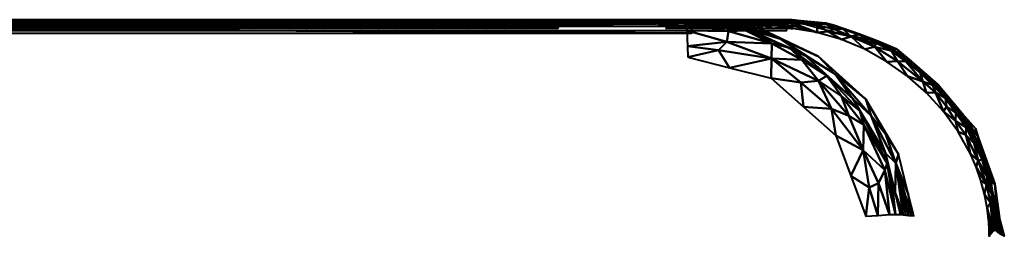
# Model space of a CAD drawing. Header units: millimetres. Extents: x -230 to 225, y -746 to 41.
# Tile 4 of 4: x 43 to 225, y -40 to 0. Entities that reach past the tile are written whole.
import ezdxf

# ---------------------------------------------------------------- set-up
doc = ezdxf.new("R2010")
doc.units = ezdxf.units.MM
doc.layers.add('G-IMPT', color=8, linetype='Continuous', lineweight=30)
doc.layers.add('P-SANR-FIXT', color=6, linetype='Continuous', lineweight=30)

# ---------------------------------------------------------------- blocks, each defined once
blk = doc.blocks.new('CL23275-6DACTCB - CL23275-6DACTCB_ipt-121737-View 1')
at = {"layer": 'G-IMPT', "lineweight": 40}
mesh = blk.add_polyface(dxfattribs=at)
corners = [(205.97, 353.42, 36.09), (203.14, 352.9, 24.67), (197.1, 352.52, 14.6), (188.37, 352.27, 6.71), (177.73, 352.2, 1.71), (166.08, 352.43), (166.43, 357.68, 1.98), (166.6, 360.34, 6.93), (182.05, 359.68, 10.86), (193.97, 359.6, 21.47), (199.54, 360, 36.41), (203.91, 357.85, 36.06), (190.78, 357.36, 11.35), (182.17, 355.74, 4.42), (199.15, 356.16, 19.45), (166.22, 354.55, 0.8), (182.07, 358.48, 7.18), (174.32, 360.01, 8.9), (166.53, 359.26, 4.93), (173.82, 358.52, 4.09), (174.14, 356.43, 2.12), (205, 355.5, 36.08), (203.03, 356.48, 27.86), (196.76, 359.8, 28.94), (199.07, 358.58, 24.19), (204.21, 353.1, 29), (203.51, 354.7, 26.63), (201.73, 358.92, 36.24), (201.86, 358.45, 30.3), (200.14, 359.45, 31.08), (192.33, 354.71, 10.4), (188.01, 359.64, 16.17), (193.17, 358.84, 16.54), (187.51, 358.95, 11.63), (177.33, 354.41, 1.98), (183.05, 352.23, 4.21), (185.39, 354, 5.24), (187.69, 355.65, 7.43), (200.12, 352.71, 19.63), (198.41, 354.36, 16.87), (172.27, 359.58, 5.67), (195.03, 356.22, 14.15), (196.38, 357.73, 17.83)]
mesh.append_faces([[corners[k] for k in face] for face in [(18, 19, 6), (27, 29, 10), (11, 28, 27), (10, 29, 23), (7, 40, 18)]], dxfattribs={"vtx0": -1, "vtx1": -1})
mesh.append_faces([[corners[k] for k in face] for face in [(15, 20, 34), (19, 20, 6), (30, 36, 37), (38, 39, 26), (26, 14, 22), (28, 22, 24), (19, 13, 20), (14, 24, 22), (12, 16, 33), (40, 16, 19), (37, 16, 12), (40, 19, 18), (13, 19, 16), (34, 20, 13), (42, 41, 12), (25, 26, 21), (21, 26, 22), (27, 28, 29), (22, 28, 11), (29, 24, 23), (24, 29, 28), (36, 34, 13), (41, 30, 12), (31, 32, 33), (9, 24, 32), (41, 42, 14), (12, 33, 32), (8, 33, 16), (15, 34, 4), (36, 30, 3), (34, 36, 35), (36, 13, 37), (16, 37, 13), (12, 30, 37), (30, 41, 39), (30, 39, 2), (26, 39, 14), (16, 40, 17), (42, 12, 32), (39, 41, 14), (32, 24, 42), (24, 14, 42)]], dxfattribs={"vtx0": -1, "vtx1": -1, "vtx2": -1})
mesh.append_faces([[corners[k] for k in face] for face in [(32, 31, 9), (30, 2, 3), (39, 38, 2), (24, 9, 23), (36, 3, 35)]], dxfattribs={"vtx0": -1, "vtx2": -1})
mesh.append_faces([[corners[k] for k in face] for face in [(8, 31, 33), (35, 4, 34), (17, 8, 16), (7, 17, 40), (15, 6, 20), (25, 1, 26), (11, 21, 22), (1, 38, 26)]], dxfattribs={"vtx1": -1, "vtx2": -1})
mesh.append_faces([[corners[k] for k in face] for face in [(4, 5, 15), (21, 0, 25)]], dxfattribs={"vtx2": -1})
mesh = blk.add_polyface(dxfattribs=at)
corners = [(168.42, 326.25), (-168.42, 326.25), (-167.27, 339.34), (-166.08, 352.43), (-83.07, 355.81), (0, 356.44), (83.07, 355.81), (166.08, 352.43), (167.27, 339.34)]
mesh.append_faces([[corners[k] for k in face] for face in [(4, 2, 3)]], dxfattribs={"vtx0": -1})
mesh.append_faces([[corners[k] for k in face] for face in [(8, 0, 6, 7)]], dxfattribs={"vtx1": -1})
mesh.append_faces([[corners[k] for k in face] for face in [(5, 6, 0, 1), (1, 2, 4, 5)]], dxfattribs={"vtx1": -1, "vtx3": -1})
mesh = blk.add_polyface(dxfattribs=at)
corners = [(208.39, 326.36, 36.35), (205.6, 326.35, 24.92), (199.53, 326.33, 14.73), (190.79, 326.19, 6.79), (180.06, 326.27, 1.72), (168.42, 326.25), (167.27, 339.34), (166.08, 352.43), (177.7, 352.2, 1.7), (188.36, 352.26, 6.72), (197.09, 352.51, 14.6), (203.15, 352.91, 24.7), (205.97, 353.42, 36.09), (206.46, 348.01, 36.14), (206.96, 342.59, 36.19), (207.44, 337.18, 36.24), (207.92, 331.77, 36.29), (205.09, 339.53, 26.59), (204.96, 353.23, 32), (207.39, 326.36, 32.26), (193.87, 339.64, 10.06), (183.7, 339.68, 3.52), (200.49, 341.28, 17.8), (170.25, 352.34, 0.61), (174.17, 343.32, 0.66), (174.24, 326.26, 0.86), (176.79, 334.62, 1.04), (203.24, 333.82, 21.28)]
mesh.append_faces([[corners[k] for k in face] for face in [(11, 22, 10), (1, 17, 19)]], dxfattribs={"vtx0": -1, "vtx1": -1})
mesh.append_faces([[corners[k] for k in face] for face in [(16, 19, 17), (17, 1, 27), (20, 21, 9), (6, 24, 26), (8, 21, 24), (21, 20, 3), (6, 23, 24), (17, 18, 13), (26, 21, 4), (20, 22, 2), (17, 27, 22), (20, 10, 22), (21, 26, 24), (22, 11, 17), (6, 26, 25), (2, 22, 27)]], dxfattribs={"vtx0": -1, "vtx1": -1, "vtx2": -1})
mesh.append_faces([[corners[k] for k in face] for face in [(24, 23, 8), (21, 3, 4), (26, 4, 25), (17, 11, 18), (17, 15, 16)]], dxfattribs={"vtx0": -1, "vtx2": -1})
mesh.append_faces([[corners[k] for k in face] for face in [(5, 6, 25)]], dxfattribs={"vtx1": -1})
mesh.append_faces([[corners[k] for k in face] for face in [(9, 10, 20), (8, 9, 21), (2, 3, 20), (13, 14, 17), (14, 15, 17), (1, 2, 27)]], dxfattribs={"vtx1": -1, "vtx2": -1})
mesh.append_faces([[corners[k] for k in face] for face in [(6, 7, 23), (18, 12, 13), (16, 0, 19)]], dxfattribs={"vtx2": -1})
mesh = blk.add_polyface(dxfattribs=at)
corners = [(168.42, 325, 1.25), (-168.42, 325, 1.25), (-168.42, 325.06, 0.87), (-168.42, 325.24, 0.52), (-168.42, 325.52, 0.24), (-168.42, 325.86, 0.06), (-168.42, 326.25), (168.42, 326.25, 0), (168.42, 325.37, 0.37)]
mesh.append_faces([[corners[k] for k in face] for face in [(2, 0, 1)]], dxfattribs={"vtx0": -1})
mesh.append_faces([[corners[k] for k in face] for face in [(8, 4, 5), (5, 7, 8), (8, 2, 3), (8, 3, 4)]], dxfattribs={"vtx0": -1, "vtx2": -1})
mesh.append_faces([[corners[k] for k in face] for face in [(6, 7, 5)]], dxfattribs={"vtx1": -1})
mesh.append_faces([[corners[k] for k in face] for face in [(8, 0, 2)]], dxfattribs={"vtx1": -1, "vtx2": -1})
mesh = blk.add_polyface(dxfattribs=at)
corners = [(167.36, 323.5, 2.5), (167.36, 322.77, 0.73), (167.36, 321), (0, 321), (0, 321.96, 0.19), (0, 322.77, 0.73), (0, 323.31, 1.54), (0, 323.5, 2.5)]
mesh.append_faces([[corners[k] for k in face] for face in [(6, 1, 5), (1, 6, 0)]], dxfattribs={"vtx0": -1, "vtx1": -1})
mesh.append_faces([[corners[k] for k in face] for face in [(1, 4, 5)]], dxfattribs={"vtx0": -1, "vtx2": -1})
mesh.append_faces([[corners[k] for k in face] for face in [(3, 4, 2)]], dxfattribs={"vtx1": -1})
mesh.append_faces([[corners[k] for k in face] for face in [(1, 2, 4)]], dxfattribs={"vtx1": -1, "vtx2": -1})
mesh.append_faces([[corners[k] for k in face] for face in [(6, 7, 0)]], dxfattribs={"vtx2": -1})
mesh = blk.add_polyface(dxfattribs=at)
corners = [(184.71, 19.5), (0, 19.5), (0, 94.87), (0, 170.25), (0, 245.62), (0, 321), (167.36, 321), (173.2, 245.72), (177.94, 170.36), (181.7, 94.95)]
mesh.append_faces([[corners[k] for k in face] for face in [(3, 8, 2)]], dxfattribs={"vtx0": -1, "vtx1": -1})
mesh.append_faces([[corners[k] for k in face] for face in [(9, 1, 2, 8)]], dxfattribs={"vtx0": -1, "vtx2": -1})
mesh.append_faces([[corners[k] for k in face] for face in [(0, 1, 9)]], dxfattribs={"vtx1": -1})
mesh.append_faces([[corners[k] for k in face] for face in [(3, 4, 7, 8)]], dxfattribs={"vtx1": -1, "vtx3": -1})
mesh.append_faces([[corners[k] for k in face] for face in [(4, 5, 6, 7)]], dxfattribs={"vtx3": -1})
mesh = blk.add_polyface(dxfattribs=at)
corners = [(0, 15, 2), (184.93, 15, 2), (184.93, 14.41, 0.59), (184.93, 13), (0, 13), (-184.93, 13), (-184.93, 14.41, 0.59), (-184.93, 15, 2)]
mesh.append_faces([[corners[k] for k in face] for face in [(4, 2, 3)]], dxfattribs={"vtx0": -1})
mesh.append_faces([[corners[k] for k in face] for face in [(0, 2, 6), (4, 6, 2)]], dxfattribs={"vtx0": -1, "vtx1": -1, "vtx2": -1})
mesh.append_faces([[corners[k] for k in face] for face in [(1, 2, 0), (5, 6, 4)]], dxfattribs={"vtx1": -1})
mesh.append_faces([[corners[k] for k in face] for face in [(6, 7, 0)]], dxfattribs={"vtx2": -1})
mesh = blk.add_polyface(dxfattribs=at)
corners = [(0, 7.02), (0, 13), (184.93, 13), (185, 10.01), (185.11, 7.02)]
mesh.append_faces([[corners[k] for k in face] for face in [(0, 3, 4)]], dxfattribs={"vtx0": -1})
mesh.append_faces([[corners[k] for k in face] for face in [(0, 1, 2, 3)]], dxfattribs={"vtx3": -1})
mesh = blk.add_polyface(dxfattribs=at)
corners = [(0, -7.02, 0), (0, 7.02, 0), (185.11, 7.02, 0), (185.29, 0, 0), (185.35, -7.02, 0)]
mesh.append_faces([[corners[k] for k in face] for face in [(3, 0, 1, 2)]], dxfattribs={"vtx0": -1})
mesh.append_faces([[corners[k] for k in face] for face in [(4, 0, 3)]], dxfattribs={"vtx1": -1})
mesh = blk.add_polyface(dxfattribs=at)
corners = [(-185.69, -46.86), (-185.79, -46.82), (-185.89, -46.85), (-185.69, -45.92), (-185.43, -45), (-185.39, -26.01), (-185.35, -7.02), (0, -7.02), (185.35, -7.02), (185.39, -26.01), (185.43, -45), (185.68, -45.9), (185.89, -46.85), (185.79, -46.82), (185.69, -46.86), (132.64, -46.87), (79.58, -46.86), (26.53, -46.86), (-26.53, -46.86), (-79.58, -46.86), (-132.64, -46.87)]
mesh.append_faces([[corners[k] for k in face] for face in [(3, 1, 2)]], dxfattribs={"vtx0": -1})
mesh.append_faces([[corners[k] for k in face] for face in [(10, 15, 9), (14, 11, 13)]], dxfattribs={"vtx0": -1, "vtx1": -1})
mesh.append_faces([[corners[k] for k in face] for face in [(20, 4, 5, 6)]], dxfattribs={"vtx0": -1, "vtx3": -1})
mesh.append_faces([[corners[k] for k in face] for face in [(20, 0, 4), (18, 19, 7, 17)]], dxfattribs={"vtx1": -1, "vtx2": -1})
mesh.append_faces([[corners[k] for k in face] for face in [(19, 20, 6, 7), (0, 1, 3, 4), (16, 17, 7, 8), (14, 15, 10, 11), (15, 16, 8, 9)]], dxfattribs={"vtx1": -1, "vtx3": -1})
mesh.append_faces([[corners[k] for k in face] for face in [(11, 12, 13)]], dxfattribs={"vtx2": -1})
mesh = blk.add_polyface(dxfattribs=at)
corners = [(185.35, -7.02), (205.28, -7.02, 5.48), (219.84, -7.02, 20.14), (225.15, -7.02, 40.12), (224.2, -26.01, 39.56), (223.43, -45, 38.92), (222.87, -45, 32.31), (221.03, -45, 25.91), (218.09, -45, 19.94), (214.24, -45, 14.52), (209.59, -44.99, 9.77), (204.26, -44.98, 5.78), (198.36, -45, 2.71), (192.02, -45, 0.71), (185.43, -45), (185.39, -26.01), (212.85, -23.09, 11.98), (220.49, -26.01, 23.09), (201.74, -26, 3.98), (216.7, -33.3, 17.19), (222.51, -33.32, 29.32), (222.49, -7.02, 30.13), (223.42, -20.17, 30.41), (219.99, -36.24, 22.97), (195.32, -7.02, 2.74), (217.35, -22.45, 17.38), (220.31, -16.45, 21.76), (212.56, -7.02, 12.81), (207.89, -32.38, 7.99), (207.49, -21.31, 7.32), (212.47, -35.77, 12.21), (193.74, -31.12, 1.06), (192.12, -18.62, 0.64), (223.82, -35.5, 39.24), (224.67, -16.51, 39.84)]
mesh.append_faces([[corners[k] for k in face] for face in [(12, 18, 11), (13, 31, 12), (24, 32, 0)]], dxfattribs={"vtx0": -1, "vtx1": -1})
mesh.append_faces([[corners[k] for k in face] for face in [(22, 4, 20), (28, 18, 29), (18, 12, 31), (19, 23, 8), (17, 19, 25), (23, 17, 20), (29, 16, 28), (19, 9, 30), (7, 23, 20), (26, 25, 2), (17, 23, 19), (30, 28, 16), (31, 15, 32), (22, 20, 17), (20, 33, 6), (19, 16, 25), (22, 21, 34), (17, 25, 26), (16, 27, 25), (26, 22, 17), (22, 26, 21), (18, 28, 11), (16, 29, 27), (29, 18, 1), (19, 30, 16), (28, 30, 10), (24, 18, 32), (31, 32, 18)]], dxfattribs={"vtx0": -1, "vtx1": -1, "vtx2": -1})
mesh.append_faces([[corners[k] for k in face] for face in [(32, 15, 0), (28, 10, 11), (30, 9, 10), (20, 4, 33)]], dxfattribs={"vtx0": -1, "vtx2": -1})
mesh.append_faces([[corners[k] for k in face] for face in [(5, 6, 33)]], dxfattribs={"vtx1": -1})
mesh.append_faces([[corners[k] for k in face] for face in [(14, 15, 31), (2, 21, 26), (7, 8, 23), (8, 9, 19), (6, 7, 20), (27, 2, 25), (34, 4, 22), (13, 14, 31), (24, 1, 18), (1, 27, 29)]], dxfattribs={"vtx1": -1, "vtx2": -1})
mesh.append_faces([[corners[k] for k in face] for face in [(21, 3, 34)]], dxfattribs={"vtx2": -1})
mesh = blk.add_polyface(dxfattribs=at)
corners = [(185.89, -46.85, 0), (185.68, -45.9), (185.43, -45, 0), (192.02, -45, 0.71), (198.36, -45, 2.71), (204.26, -44.98, 5.78), (209.59, -44.99, 9.77), (214.24, -45, 14.52), (218.09, -45, 19.94), (221.03, -45, 25.91), (222.87, -45, 32.31), (223.44, -45, 38.92), (223.33, -46.28, 39), (223.11, -47.54, 39.18), (222.79, -48.73, 39.55), (222.4, -49.87, 40.02), (222.38, -49.92, 40.1), (222.35, -50, 40.1), (222.3, -49.95, 37.48), (221.99, -49.96, 34.87), (221.5, -49.96, 32.3), (220.81, -49.97, 29.77), (219.95, -49.98, 27.27), (218.92, -50, 24.83), (216.63, -50.29, 20.76), (213.89, -50.67, 16.99), (210.73, -51.14, 13.56), (207.22, -51.64, 10.48), (203.41, -52.12, 7.78), (199.35, -52.52, 5.49), (195.05, -52.86, 3.7), (190.54, -52.97, 2.4), (185.95, -52.7, 1.66), (185.93, -51.61, 1.08), (185.91, -50.47, 0.61), (185.9, -49.28, 0.27), (185.87, -48.07, 0.06), (222.32, -49.97, 38.79), (222.34, -49.99, 39.45), (222.34, -49.99, 39.78), (190.51, -49, 1.01), (188.09, -45, 0.29), (223.21, -45, 36.23), (221.95, -45, 29.11), (222.62, -47.38, 33.94), (220.33, -47.64, 26.1), (219.56, -45, 22.93), (201.19, -48.58, 5.01), (196.81, -49.37, 3.13), (205.37, -48.67, 7.71), (218.05, -47.59, 21.35), (216.16, -45, 17.23), (214.44, -47.79, 16.06), (211.91, -45, 12.15), (210.08, -48.2, 11.44), (221.88, -47.37, 30.52), (216.13, -48.43, 18.75), (192.59, -51.14, 2.19), (193.66, -48.59, 1.78), (195.19, -45, 1.71), (201.31, -44.99, 4.25), (206.92, -44.99, 7.77), (212.45, -47.36, 13.51)]
mesh.append_faces([[corners[k] for k in face] for face in [(35, 40, 34), (28, 49, 27), (18, 14, 37), (15, 38, 14), (46, 50, 8), (14, 18, 13), (19, 13, 18), (29, 47, 28), (43, 45, 9), (20, 44, 19), (24, 50, 23), (0, 40, 36), (9, 45, 46), (25, 56, 24), (1, 41, 0), (4, 48, 59), (5, 47, 60), (7, 62, 53)]], dxfattribs={"vtx0": -1, "vtx1": -1})
mesh.append_faces([[corners[k] for k in face] for face in [(29, 48, 47), (45, 23, 50), (34, 40, 31), (47, 5, 49), (41, 40, 0), (55, 22, 45), (48, 30, 57), (62, 26, 54), (4, 47, 48), (50, 46, 45), (12, 44, 42), (50, 56, 8), (20, 55, 44), (58, 48, 57), (28, 47, 49), (13, 19, 44), (54, 49, 61), (40, 3, 58), (57, 40, 58), (59, 48, 58), (56, 50, 24), (52, 62, 7), (45, 43, 55), (51, 56, 52), (52, 56, 25), (62, 54, 53), (44, 55, 10), (31, 40, 57), (49, 54, 27), (62, 52, 25)]], dxfattribs={"vtx0": -1, "vtx1": -1, "vtx2": -1})
mesh.append_faces([[corners[k] for k in face] for face in [(52, 7, 51), (62, 25, 26), (57, 30, 31), (47, 4, 60), (40, 35, 36), (58, 3, 59), (55, 20, 21), (48, 29, 30), (49, 5, 61), (15, 17, 39), (15, 39, 38), (55, 21, 22)]], dxfattribs={"vtx0": -1, "vtx2": -1})
mesh.append_faces([[corners[k] for k in face] for face in [(33, 34, 31), (51, 8, 56), (61, 6, 54), (12, 13, 44), (6, 53, 54), (10, 42, 44), (41, 3, 40), (26, 27, 54), (22, 23, 45), (38, 37, 14), (43, 10, 55)]], dxfattribs={"vtx1": -1, "vtx2": -1})
mesh.append_faces([[corners[k] for k in face] for face in [(31, 32, 33), (15, 16, 17), (42, 11, 12), (1, 2, 41)]], dxfattribs={"vtx2": -1})
mesh = blk.add_polyface(dxfattribs=at)
corners = [(30.59, -48.31, 0.41), (33.16, -49.76, 0.83), (29.64, -49.94, 0.88), (23.21, -51.21, 1.24), (23.49, -50.06, 0.91), (29.01, -51.03, 1.19), (36.47, -51.21, 1.24), (33.16, -52.66, 1.65), (32.79, -50.93, 1.16), (36.75, -50.06, 0.91), (46.42, -49.76, 0.83), (42.9, -49.94, 0.88), (43.85, -48.31, 0.41), (39.79, -52.66, 1.65), (42.27, -51.03, 1.19), (26.53, -49.4, 0.72), (26.53, -52.66, 1.65), (35.9, -48.27, 0.4), (33.16, -46.86), (22.64, -48.27, 0.4), (23.21, -46.86), (26.62, -48.11, 0.35), (36.47, -52.66, 1.65), (29.84, -52.66, 1.65), (39.79, -49.4, 0.72), (26.53, -46.86), (49.16, -48.27, 0.4), (46.42, -46.86), (36.47, -46.86), (39.88, -48.11, 0.35), (43.11, -52.66, 1.65), (46.05, -50.93, 1.16), (46.42, -52.66, 1.65), (39.79, -46.86), (43.11, -46.86), (29.84, -46.86)]
mesh.append_faces([[corners[k] for k in face] for face in [(23, 8, 7), (30, 31, 32)]], dxfattribs={"vtx0": -1, "vtx1": -1})
mesh.append_faces([[corners[k] for k in face] for face in [(0, 1, 2), (3, 4, 5), (6, 7, 8), (1, 9, 8), (10, 11, 12), (13, 6, 14), (15, 5, 4), (3, 5, 16), (17, 0, 18), (19, 20, 21), (5, 15, 2), (9, 24, 14), (8, 9, 6), (26, 12, 27), (17, 28, 29), (14, 24, 11), (21, 0, 15), (15, 4, 19), (5, 2, 8), (9, 1, 17), (0, 2, 15), (0, 17, 1), (29, 12, 24), (1, 8, 2), (23, 5, 8), (6, 9, 14), (24, 9, 17), (14, 11, 31), (12, 11, 24), (12, 26, 10), (10, 31, 11), (30, 14, 31), (19, 21, 15), (0, 21, 35), (17, 29, 24), (12, 29, 34)]], dxfattribs={"vtx0": -1, "vtx1": -1, "vtx2": -1})
mesh.append_faces([[corners[k] for k in face] for face in [(21, 20, 25), (6, 13, 22), (17, 18, 28)]], dxfattribs={"vtx0": -1, "vtx2": -1})
mesh.append_faces([[corners[k] for k in face] for face in [(29, 28, 33, 34)]], dxfattribs={"vtx0": -1, "vtx3": -1})
mesh.append_faces([[corners[k] for k in face] for face in [(22, 7, 6), (35, 18, 0), (23, 16, 5), (34, 27, 12), (30, 13, 14), (25, 35, 21)]], dxfattribs={"vtx1": -1, "vtx2": -1})
mesh = blk.add_polyface(dxfattribs=at)
corners = [(59.68, -52.66, 1.65), (59.32, -50.93, 1.16), (63, -51.21, 1.24), (57.11, -48.31, 0.41), (59.69, -49.76, 0.83), (56.16, -49.94, 0.88), (49.74, -51.21, 1.24), (55.53, -51.03, 1.19), (53.05, -52.66, 1.65), (49.74, -52.66, 1.65), (46.42, -52.66, 1.65), (63.28, -50.06, 0.91), (50.02, -50.06, 0.91), (46.05, -50.93, 1.16), (46.42, -49.76, 0.83), (66.32, -52.66, 1.65), (68.8, -51.03, 1.19), (53.05, -49.4, 0.72), (62.43, -48.27, 0.4), (59.69, -46.86), (49.16, -48.27, 0.4), (49.74, -46.86), (53.15, -48.11, 0.35), (63, -52.66, 1.65), (56.37, -52.66, 1.65), (66.32, -49.4, 0.72), (53.05, -46.86), (56.37, -46.86), (63, -46.86), (66.41, -48.11, 0.35), (69.43, -49.94, 0.88), (66.32, -46.86), (69.63, -46.86), (70.37, -48.31, 0.41), (72.58, -50.93, 1.16), (69.63, -52.66, 1.65), (46.42, -46.86)]
mesh.append_faces([[corners[k] for k in face] for face in [(24, 1, 0), (9, 6, 8)]], dxfattribs={"vtx0": -1, "vtx1": -1})
mesh.append_faces([[corners[k] for k in face] for face in [(0, 1, 2), (3, 4, 5), (6, 7, 8), (11, 1, 4), (12, 13, 14), (15, 2, 16), (6, 13, 12), (17, 7, 12), (10, 13, 6), (18, 3, 19), (20, 21, 22), (7, 17, 5), (11, 25, 16), (1, 11, 2), (18, 28, 29), (16, 25, 30), (12, 14, 20), (22, 3, 17), (6, 12, 7), (17, 12, 20), (7, 5, 1), (11, 4, 18), (3, 5, 17), (3, 18, 4), (29, 33, 25), (4, 1, 5), (24, 7, 1), (2, 11, 16), (25, 11, 18), (16, 30, 34), (33, 30, 25), (35, 16, 34), (20, 22, 17), (3, 22, 27), (18, 29, 25), (33, 29, 32)]], dxfattribs={"vtx0": -1, "vtx1": -1, "vtx2": -1})
mesh.append_faces([[corners[k] for k in face] for face in [(2, 15, 23), (20, 36, 21), (18, 19, 28)]], dxfattribs={"vtx0": -1, "vtx2": -1})
mesh.append_faces([[corners[k] for k in face] for face in [(22, 21, 26, 27), (29, 28, 31, 32)]], dxfattribs={"vtx0": -1, "vtx3": -1})
mesh.append_faces([[corners[k] for k in face] for face in [(9, 10, 6), (23, 0, 2), (27, 19, 3), (24, 8, 7), (35, 15, 16)]], dxfattribs={"vtx1": -1, "vtx2": -1})
mesh = blk.add_polyface(dxfattribs=at)
corners = [(83.63, -48.31, 0.41), (86.21, -49.76, 0.83), (82.69, -49.94, 0.88), (86.21, -52.66, 1.65), (85.84, -50.93, 1.16), (89.53, -51.21, 1.24), (72.58, -50.93, 1.16), (76.26, -51.21, 1.24), (72.95, -52.66, 1.65), (69.43, -49.94, 0.88), (70.37, -48.31, 0.41), (72.95, -49.76, 0.83), (92.84, -49.4, 0.72), (95.32, -51.03, 1.19), (89.8, -50.06, 0.91), (76.54, -50.06, 0.91), (79.58, -52.66, 1.65), (82.06, -51.03, 1.19), (75.69, -48.28, 0.4), (72.95, -46.86), (76.26, -52.66, 1.65), (69.63, -52.66, 1.65), (79.58, -49.4, 0.72), (88.94, -48.28, 0.4), (86.21, -46.86), (76.27, -46.86), (79.67, -48.11, 0.35), (89.53, -52.66, 1.65), (92.84, -52.66, 1.65), (82.89, -52.66, 1.65), (79.58, -46.86), (89.53, -46.86), (92.93, -48.11, 0.35), (92.84, -46.86), (69.63, -46.86), (82.9, -46.86), (96.16, -46.86)]
mesh.append_faces([[corners[k] for k in face] for face in [(21, 6, 8), (29, 4, 3), (20, 7, 16)]], dxfattribs={"vtx0": -1, "vtx1": -1})
mesh.append_faces([[corners[k] for k in face] for face in [(0, 1, 2), (3, 4, 5), (6, 7, 8), (9, 10, 11), (12, 13, 14), (6, 11, 15), (4, 1, 14), (16, 7, 17), (18, 10, 19), (15, 22, 17), (6, 15, 7), (23, 0, 24), (18, 25, 26), (17, 22, 2), (28, 5, 13), (4, 14, 5), (23, 31, 32), (15, 11, 18), (10, 18, 11), (26, 0, 22), (11, 6, 9), (7, 15, 17), (22, 15, 18), (17, 2, 4), (14, 1, 23), (0, 2, 22), (0, 23, 1), (1, 4, 2), (29, 17, 4), (5, 14, 13), (12, 14, 23), (18, 26, 22), (0, 26, 35), (23, 32, 12)]], dxfattribs={"vtx0": -1, "vtx1": -1, "vtx2": -1})
mesh.append_faces([[corners[k] for k in face] for face in [(26, 25, 30), (32, 31, 33), (18, 19, 25), (23, 24, 31)]], dxfattribs={"vtx0": -1, "vtx2": -1})
mesh.append_faces([[corners[k] for k in face] for face in [(20, 8, 7), (27, 3, 5, 28), (34, 19, 10), (35, 24, 0), (29, 16, 17), (30, 35, 26), (33, 36, 32)]], dxfattribs={"vtx1": -1, "vtx2": -1})
mesh = blk.add_polyface(dxfattribs=at)
corners = [(112.36, -50.94, 1.16), (112.73, -49.77, 0.82), (116.81, -49.96, 0.88), (116.05, -48.16, 0.37), (111.13, -48.32, 0.41), (112.74, -52.66, 1.65), (116.05, -51.21, 1.24), (102.79, -51.21, 1.24), (103.07, -50.06, 0.91), (108.58, -51.03, 1.18), (96.9, -48.31, 0.41), (99.47, -49.76, 0.82), (95.95, -49.94, 0.88), (116.06, -46.87), (119.37, -46.87), (99.1, -50.93, 1.16), (102.21, -48.28, 0.4), (99.48, -46.86), (102.79, -52.66, 1.65), (99.47, -52.66, 1.65), (106.11, -52.66, 1.65), (95.32, -51.03, 1.19), (96.16, -52.66, 1.65), (106.1, -49.4, 0.72), (102.79, -46.87), (106.27, -48.13, 0.36), (116.05, -52.66, 1.65), (119.37, -52.66, 1.65), (109.21, -49.94, 0.87), (109.42, -52.66, 1.65), (112.74, -46.87), (106.11, -46.87), (109.42, -46.87), (92.93, -48.11, 0.35), (92.84, -49.4, 0.72), (96.16, -46.86), (92.84, -52.66, 1.65), (120.17, -49.22, 0.67)]
mesh.append_faces([[corners[k] for k in face] for face in [(22, 15, 19), (29, 0, 5), (13, 3, 30), (31, 25, 24)]], dxfattribs={"vtx0": -1, "vtx1": -1})
mesh.append_faces([[corners[k] for k in face] for face in [(0, 1, 2), (3, 1, 4), (5, 0, 6), (7, 8, 9), (10, 11, 12), (15, 11, 8), (7, 15, 8), (16, 10, 17), (12, 15, 21), (7, 9, 20), (8, 23, 9), (16, 24, 25), (28, 0, 9), (0, 2, 6), (30, 3, 4), (1, 3, 2), (23, 4, 28), (33, 10, 34), (8, 11, 16), (12, 21, 34), (10, 12, 34), (10, 16, 11), (25, 23, 16), (11, 15, 12), (22, 21, 15), (15, 7, 19), (23, 8, 16), (1, 28, 4), (28, 9, 23), (1, 0, 28), (29, 9, 0), (37, 2, 3), (10, 33, 35), (25, 4, 23), (4, 25, 32)]], dxfattribs={"vtx0": -1, "vtx1": -1, "vtx2": -1})
mesh.append_faces([[corners[k] for k in face] for face in [(25, 31, 32), (16, 17, 24)]], dxfattribs={"vtx0": -1, "vtx2": -1})
mesh.append_faces([[corners[k] for k in face] for face in [(13, 14, 3), (18, 19, 7, 20), (26, 5, 6, 27), (35, 17, 10), (22, 36, 21), (29, 20, 9), (32, 30, 4)]], dxfattribs={"vtx1": -1, "vtx2": -1})
mesh = blk.add_polyface(dxfattribs=at)
corners = [(132.63, -52.66, 1.65), (131.88, -50.82, 1.12), (135.95, -50.92, 1.15), (134.45, -49.48, 0.74), (139.31, -50.36, 0.99), (139.27, -49.19, 0.66), (128.04, -51.24, 1.24), (122.02, -50.99, 1.17), (125.14, -49.97, 0.88), (125.68, -48.57, 0.48), (131.13, -48.32, 0.41), (129.63, -49.77, 0.82), (135.95, -48.03, 0.33), (119.37, -46.87), (121.03, -48, 0.32), (116.05, -48.16, 0.37), (116.81, -49.96, 0.88), (120.17, -49.22, 0.67), (119.37, -52.66, 1.65), (116.05, -51.21, 1.24), (129.32, -46.87), (126, -52.66, 1.65), (122.68, -52.66, 1.65), (122.69, -46.87), (135.95, -46.87, 0), (139.27, -46.87, 0), (132.64, -46.87), (144.24, -49.04, 0.62), (139.72, -48.03, 0.33), (126, -46.87), (142.69, -50.9, 1.15), (142.58, -52.66, 1.65), (139.54, -51.51, 1.32), (135.95, -52.66, 1.65), (142.58, -46.87, 0), (129.32, -52.66, 1.65), (139.26, -52.66, 1.65), (143.69, -47.85, 0.28)]
mesh.append_faces([[corners[k] for k in face] for face in [(36, 32, 31)]], dxfattribs={"vtx0": -1, "vtx1": -1})
mesh.append_faces([[corners[k] for k in face] for face in [(0, 1, 2), (3, 4, 2), (3, 5, 4), (6, 7, 8), (9, 10, 11), (12, 5, 3), (11, 1, 6), (13, 14, 15), (16, 17, 7), (18, 19, 7), (9, 20, 10), (8, 11, 6), (11, 8, 9), (23, 9, 14), (4, 5, 27), (26, 12, 10), (5, 12, 28), (12, 25, 28), (11, 10, 3), (7, 17, 8), (12, 3, 10), (11, 3, 1), (30, 31, 32), (32, 33, 2), (32, 4, 30), (9, 8, 17), (6, 21, 7), (1, 35, 6), (2, 1, 3), (4, 32, 2), (19, 16, 7), (5, 28, 27), (37, 28, 34), (14, 17, 15), (17, 14, 9)]], dxfattribs={"vtx0": -1, "vtx1": -1, "vtx2": -1})
mesh.append_faces([[corners[k] for k in face] for face in [(7, 21, 22), (9, 29, 20), (14, 13, 23)]], dxfattribs={"vtx0": -1, "vtx2": -1})
mesh.append_faces([[corners[k] for k in face] for face in [(24, 25, 12, 26), (25, 34, 28), (0, 35, 1), (33, 0, 2), (36, 33, 32), (22, 18, 7), (20, 26, 10), (23, 29, 9), (35, 21, 6)]], dxfattribs={"vtx1": -1, "vtx2": -1})
mesh = blk.add_polyface(dxfattribs=at)
corners = [(185.69, -46.86, 0), (185.89, -46.85, 0), (185.88, -47.16, 0.02), (170.34, -48.46, 0.43), (176.36, -49.78, 0.78), (170.88, -50.21, 0.92), (185.93, -51.61, 1.08), (185.93, -51.97, 1.27), (182.37, -52.67, 1.66), (185.79, -46.82, 0), (182.37, -46.86, 0), (185.87, -48.07, 0.07), (180.72, -48.47, 0.35), (185.94, -52.6, 1.62), (185.94, -52.69, 1.67), (185.81, -52.68, 1.66), (185.94, -52.33, 1.47), (185.88, -47.46, 0.03), (185.68, -52.67, 1.66), (180.71, -51.09, 1.1), (179.06, -46.86, 0), (175.74, -48.08, 0.31), (179.05, -52.67, 1.66), (185.94, -52.51, 1.57), (180.6, -49.78, 0.71), (185.9, -49.28, 0.27), (185.9, -50.47, 0.61), (175.74, -51.46, 1.28), (165.8, -49.44, 0.72), (166.41, -51.05, 1.18), (161.17, -50.42, 1), (166.29, -48.15, 0.35), (175.74, -52.67, 1.66), (172.42, -52.67, 1.66), (175.74, -46.86, 0), (172.43, -46.87, 0), (165.79, -46.87, 0), (169.11, -46.87, 0), (162.48, -46.87, 0), (170.4, -51.51, 1.31), (169.11, -52.66, 1.66), (162.47, -52.66, 1.65), (165.79, -52.66, 1.65)]
mesh.append_faces([[corners[k] for k in face] for face in [(16, 8, 7), (11, 10, 17), (6, 19, 26), (41, 29, 42), (34, 21, 35), (42, 29, 40)]], dxfattribs={"vtx0": -1, "vtx1": -1})
mesh.append_faces([[corners[k] for k in face] for face in [(3, 4, 5), (10, 11, 12), (6, 8, 19), (3, 21, 4), (20, 12, 21), (19, 22, 27), (25, 24, 12), (28, 29, 30), (28, 31, 3), (19, 4, 24), (35, 21, 3), (21, 12, 4), (5, 28, 3), (5, 29, 28), (27, 39, 5), (39, 29, 5), (27, 4, 19), (4, 27, 5), (39, 40, 29), (33, 39, 27), (26, 19, 24), (24, 4, 12), (37, 3, 31)]], dxfattribs={"vtx0": -1, "vtx1": -1, "vtx2": -1})
mesh.append_faces([[corners[k] for k in face] for face in [(0, 1, 2), (10, 2, 17), (19, 8, 22), (18, 23, 13), (24, 25, 26), (18, 16, 23), (16, 18, 8), (39, 33, 40)]], dxfattribs={"vtx0": -1, "vtx2": -1})
mesh.append_faces([[corners[k] for k in face] for face in [(9, 1, 0)]], dxfattribs={"vtx1": -1})
mesh.append_faces([[corners[k] for k in face] for face in [(6, 7, 8), (15, 18, 13), (10, 0, 2), (20, 10, 12), (11, 25, 12), (32, 33, 27, 22), (34, 20, 21), (36, 37, 31, 38), (37, 35, 3)]], dxfattribs={"vtx1": -1, "vtx2": -1})
mesh.append_faces([[corners[k] for k in face] for face in [(13, 14, 15)]], dxfattribs={"vtx2": -1})
blk = doc.blocks.new('CL23275-6DACTCB - Milano CC Double Vortex 3_4_2L CBR CP WT-121738-View 1')
at = {"extrusion": (0, -1, 0)}
blk.add_blockref('CL23275-6DACTCB - CL23275-6DACTCB_ipt-121737-View 1', (0, 0), dxfattribs=at)

msp = doc.modelspace()

# ---------------------------------------------------------------- block references
at = {"layer": 'P-SANR-FIXT', "lineweight": 40}
msp.add_blockref('CL23275-6DACTCB - Milano CC Double Vortex 3_4_2L CBR CP WT-121738-View 1', (0, 0, 390), dxfattribs=at)

doc.saveas('drawing.dxf')
